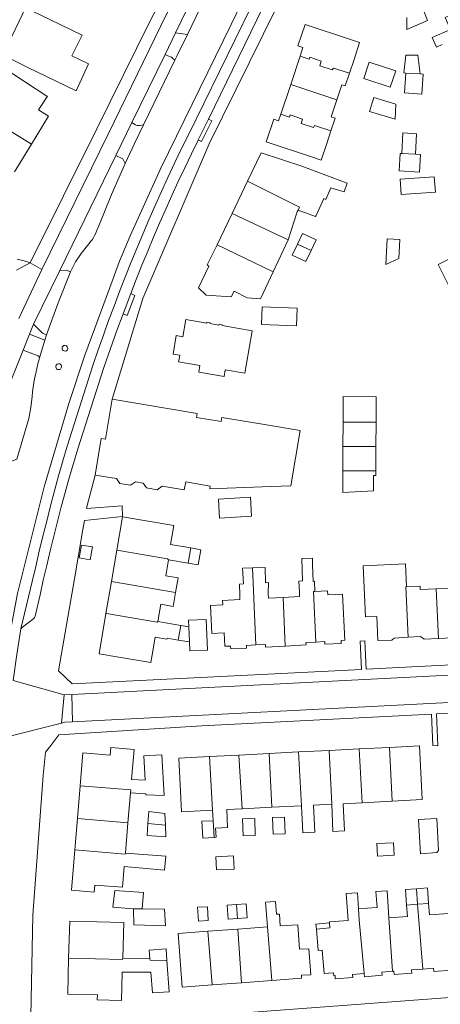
# Model space of a CAD drawing. Header units: metres. Extents: x 89888 to 94270, y 464165 to 468904.
# Tile 214 of 256: x 92012 to 92090, y 466816 to 466998. Entities that reach past the tile are written whole.
import ezdxf

# ---------------------------------------------------------------- set-up
doc = ezdxf.new("R2010")
doc.units = ezdxf.units.M
for name, color, linetype, lineweight in [('B_BEBOUWINGSGRENS_0', 251, 'CONTINUOUS', 13), ('B_LUIFEL_1', 251, 'CONTINUOUS', 13), ('B_TUSSENMUUR_0', 251, 'CONTINUOUS', 13), ('V_WEGGRENS_0', 251, 'CONTINUOUS', 13)]:
    doc.layers.add(name, color=color, linetype=linetype, lineweight=lineweight)

msp = doc.modelspace()

# ---------------------------------------------------------------- linework, layer by layer
at = {"layer": 'B_BEBOUWINGSGRENS_0'}
for p, q in [((92064.31, 466991), (92062.58, 466985.76)), ((92062.58, 466985.76), (92060.76, 466980.26)), ((92011.49, 466969.62), (92014.62, 466974.73)), ((92054.59, 466967.85), (92051.73, 466961.9)), ((92051.73, 466961.9), (92048.95, 466956.11)), ((92059.33, 466951.07), (92062.14, 466957.01)), ((92029.52, 466927.54), (92045.3, 466924.9)), ((92072.29, 466923.25), (92072.26, 466918.75)), ((92078.37, 466918.75), (92078.39, 466923.25)), ((92072.26, 466918.75), (92072.24, 466914.25)), ((92078.35, 466914.25), (92078.37, 466918.75)), ((92031.48, 466905.76), (92030.41, 466899.58)), ((92040.97, 466904.13), (92031.48, 466905.76)), ((92025.5, 466897.8), (92025.91, 466900.18)), ((92030.41, 466899.58), (92029.41, 466893.77)), ((92039.97, 466897.81), (92043.64, 466897.18)), ((92029.41, 466893.77), (92028.4, 466887.9)), ((92042.24, 466885.65), (92038.02, 466886.37)), ((92043.74, 466885.4), (92042.24, 466885.65)), ((92041.79, 466882.95), (92043.85, 466882.62)), ((92075.28, 466862.82), (92069.71, 466862.54)), ((92080.85, 466863.1), (92075.28, 466862.82)), ((92053.01, 466861.69), (92047.55, 466861.42)), ((92058.58, 466861.97), (92053.01, 466861.69)), ((92064.06, 466862.25), (92058.58, 466861.97)), ((92069.71, 466862.54), (92064.06, 466862.25)), ((92023.63, 466856.01), (92023.12, 466849.97)), ((92032.46, 466849.17), (92032.93, 466854.68)), ((92053.59, 466851.74), (92059.08, 466852.02)), ((92059.08, 466852.02), (92064.6, 466852.3)), ((92075.79, 466852.86), (92081.35, 466853.15)), ((92023.12, 466849.97), (92022.63, 466844.15)), ((92048.14, 466851.46), (92048.26, 466849.54)), ((92031.99, 466843.55), (92032.46, 466849.17)), ((92058.29, 466829.89), (92052.8, 466829.49)), ((92069.78, 466830.63), (92069.85, 466829.69)), ((92052.8, 466829.49), (92047.27, 466829.09)), ((92069.85, 466829.69), (92067.35, 466829.46)), ((92036.54, 466824), (92031.5, 466824.12)), ((92048.07, 466819.17), (92053.5, 466819.57)), ((92053.5, 466819.57), (92059.08, 466819.97))]:
    msp.add_line(p, q, dxfattribs=at)
for points in [[(92105.7, 466999.45), (92105.22, 467000.6), (92104.92, 467000.48), (92103.67, 467003.43), (92091.19, 466998.17), (92092.14, 466995.9), (92088.77, 466994.47), (92089.55, 466992.67), (92090.61, 466993.12)], [(92017.99, 466997.78), (92013.5, 466999.96), (92009.78, 466992.07), (92010.26, 466990.72), (92013.85, 466988.97), (92022.86, 466984.58), (92025.14, 466989.56), (92022.11, 466991.03), (92023.98, 466994.85), (92017.99, 466997.78)], [(92084.07, 466998.14), (92084.08, 466995.95), (92087.93, 466997.59), (92086.97, 467000)], [(92073.47, 466987.84), (92074.24, 466990.19), (92075.34, 466993.5), (92073.68, 466994.05), (92065.24, 466996.84), (92063.93, 466992.88), (92064.83, 466992.58), (92064.31, 466991)], [(92086.52, 466987.7), (92086.11, 466991.16), (92083.9, 466991.2), (92083.53, 466987.88), (92083.89, 466987.86)], [(92014.62, 466974.73), (92017.77, 466979.87), (92015.93, 466981.08), (92017.56, 466983.56), (92017.46, 466983.62), (92009.19, 466989.04), (92008.97, 466988.71), (92007.53, 466986.51), (92009.46, 466985.24), (92009.35, 466985.04)], [(92077.11, 466989.91), (92076.09, 466986.86), (92081, 466985.23), (92082.02, 466988.28), (92077.11, 466989.91)], [(92071.12, 466982.92), (92072.04, 466985.69), (92072.68, 466985.48), (92073.47, 466987.84)], [(92083.89, 466987.86), (92083.67, 466984.18), (92086.85, 466983.99)], [(92086.85, 466983.99), (92087.07, 466987.66), (92086.52, 466987.7)], [(92070.04, 466977.17), (92070.83, 466979.55), (92070.09, 466979.79), (92071.12, 466982.92)], [(92081.92, 466979.35), (92082.02, 466982.12), (92077.95, 466983.35), (92077.14, 466980.75), (92081.92, 466979.35)], [(92060.76, 466980.26), (92060.35, 466979.03), (92059.44, 466979.33), (92058.05, 466975.14), (92066.65, 466972.29), (92068.25, 466971.76), (92069.27, 466974.84), (92070.04, 466977.17)], [(92085.66, 466972.84), (92085.89, 466976.64), (92083.35, 466976.79), (92083.13, 466972.97)], [(92064.66, 466970.63), (92057.13, 466973.12), (92054.59, 466967.85)], [(92083.13, 466972.97), (92082.85, 466972.99), (92082.65, 466969.76), (92086.44, 466969.53), (92086.63, 466972.78), (92085.66, 466972.84)], [(92063.95, 466962.5), (92067.2, 466961.33), (92067.28, 466961.49), (92068.71, 466964.63), (92069.06, 466964.46), (92070, 466966.66), (92072.46, 466965.89), (92073.06, 466967.52), (92064.66, 466970.63)], [(92089.36, 466965.84), (92089.16, 466968.65), (92082.83, 466968.21), (92083.03, 466965.39), (92089.36, 466965.84)], [(92062.14, 466957.01), (92063.81, 466962.21), (92063.95, 466962.5)], [(92066.37, 466955.02), (92067.3, 466956.99), (92064.76, 466958.19), (92063.83, 466956.21)], [(92048.95, 466956.11), (92047.15, 466952.37), (92047.46, 466952.16), (92045.53, 466948.15), (92046.93, 466946.75), (92051.59, 466946.44), (92052.1, 466947.49), (92054.53, 466946.25), (92056.97, 466946.09), (92059.33, 466951.07)], [(92063.83, 466956.21), (92062.86, 466954.18), (92065.4, 466952.98), (92066.37, 466955.02)], [(92082.78, 466957.07), (92080.43, 466957.19), (92080.18, 466952.42), (92082.6, 466953.58), (92082.78, 466957.07)], [(92093.54, 466954.26), (92089.88, 466952.46), (92093.37, 466945.39)], [(92057.31, 466944.59), (92057.19, 466941.32), (92063.67, 466941.07), (92063.8, 466944.34), (92057.31, 466944.59)], [(92049.9, 466941.14), (92049.92, 466941.29), (92049.33, 466941.39), (92049.31, 466941.24), (92047.65, 466941.53), (92047.67, 466941.67), (92047.09, 466941.77), (92047.07, 466941.62), (92043.19, 466942.28), (92042.65, 466939.07), (92041.41, 466939.28), (92040.84, 466935.87), (92042.06, 466935.67), (92041.99, 466935.24), (92041.85, 466934.41), (92045.8, 466933.74), (92045.59, 466932.51), (92050.27, 466931.72)], [(92050.27, 466931.72), (92050.48, 466932.95), (92054.11, 466932.34), (92054.36, 466933.78), (92055.45, 466940.2), (92049.9, 466941.14)], [(92026.39, 466913.49), (92027.53, 466920.25), (92028.3, 466920.12), (92029.52, 466927.54)], [(92078.39, 466923.25), (92078.42, 466927.98), (92072.31, 466928.01), (92072.29, 466923.25)], [(92045.3, 466924.9), (92045.18, 466924.15), (92049.7, 466923.4), (92049.83, 466924.15), (92058.1, 466922.76), (92064.33, 466921.72), (92062.62, 466911.51), (92057.32, 466911.31), (92047.61, 466910.96), (92047.69, 466911.43), (92043.16, 466912.22), (92042.9, 466910.73), (92038.83, 466911.44), (92037.87, 466910.78), (92035.92, 466911.1), (92035.28, 466911.99), (92033.84, 466912.22), (92032.92, 466911.6), (92030.97, 466911.93), (92030.33, 466912.83), (92026.39, 466913.49)], [(92072.24, 466914.25), (92072.22, 466910.28), (92077.88, 466910.54), (92077.88, 466913.41), (92078.34, 466913.41), (92078.35, 466914.25)], [(92055.35, 466905.89), (92055.13, 466909.41), (92049.22, 466909.05)], [(92049.22, 466909.05), (92049.44, 466905.52), (92055.35, 466905.89)], [(92044.12, 466900.01), (92040.37, 466900.65), (92040.97, 466904.13)], [(92025.91, 466900.18), (92023.87, 466900.53), (92023.46, 466898.15), (92025.5, 466897.8)], [(92043.64, 466897.18), (92045.48, 466896.86), (92045.97, 466899.68), (92044.12, 466900.01)], [(92041.26, 466891.73), (92041.75, 466894.48), (92039.46, 466894.87), (92039.97, 466897.81)], [(92067.07, 466891.97), (92066.96, 466893.84), (92066.72, 466893.81), (92066.59, 466896.87), (92066.6, 466898.12), (92064.63, 466898.02), (92064.77, 466893.91), (92064.09, 466893.86), (92064.2, 466891.82), (92064.24, 466891), (92061.2, 466890.84)], [(92055.51, 466896.32), (92053.69, 466896.26), (92053.86, 466893.39), (92053.14, 466893.33), (92053.16, 466891.28), (92053.2, 466890.45), (92049.97, 466890.28), (92050.01, 466889.5), (92047.73, 466889.38), (92047.99, 466884.19), (92050.28, 466884.31), (92050.41, 466881.81), (92051.45, 466881.86), (92051.49, 466881.34), (92054.41, 466881.49), (92054.38, 466881.98), (92056.14, 466882.07)], [(92061.2, 466890.84), (92058.45, 466890.7), (92058.41, 466891.55), (92058.47, 466893.58), (92057.9, 466893.52), (92057.89, 466896.41), (92055.51, 466896.32)], [(92084.04, 466892.82), (92083.84, 466897.05), (92076.02, 466896.72), (92076.42, 466887.23), (92078.53, 466887.32), (92078.72, 466882.86), (92081.29, 466882.97), (92081.74, 466883.34), (92084.35, 466883.48)], [(92038.02, 466886.37), (92038.57, 466889.58), (92040.85, 466889.19), (92041.26, 466891.73)], [(92067.24, 466882.59), (92068.9, 466882.67), (92068.93, 466882.18), (92071.94, 466882.34), (92071.92, 466882.89), (92072.62, 466882.92), (92072.18, 466891.46), (92069.46, 466891.32), (92069.42, 466892.09), (92067.07, 466891.97)], [(92089.51, 466892.44), (92086.55, 466892.31), (92086.52, 466892.93), (92084.04, 466892.82)], [(92094.84, 466893.27), (92092.27, 466893.15), (92092.29, 466892.55), (92089.51, 466892.44)], [(92028.4, 466887.9), (92027.12, 466880.43), (92030.8, 466879.8), (92036.69, 466878.79), (92036.94, 466880.24), (92037.5, 466883.49), (92039.68, 466883.11), (92039.71, 466883.3), (92041.79, 466882.95)], [(92043.85, 466882.62), (92043.91, 466880.96), (92047.17, 466881.09), (92046.94, 466886.79), (92043.69, 466886.66), (92043.74, 466885.4)], [(92084.35, 466883.48), (92086.59, 466883.6), (92087.3, 466883.12), (92089.93, 466883.26)], [(92089.93, 466883.26), (92092.39, 466883.39), (92093.04, 466883.93), (92095.24, 466884.04)], [(92056.14, 466882.07), (92057.92, 466882.16), (92057.95, 466881.67), (92061.57, 466881.85)], [(92061.57, 466881.85), (92065.44, 466882.05), (92065.41, 466882.5), (92067.24, 466882.59)], [(92032.93, 466854.68), (92035.79, 466854.53), (92035.8, 466854.34), (92039.18, 466854.18), (92038.71, 466861.7), (92035.44, 466861.52), (92035.64, 466857.04), (92033.14, 466857.14), (92033.61, 466862.72), (92029.29, 466863.08), (92029.17, 466861.65), (92024.15, 466862.07), (92023.63, 466856.01)], [(92081.35, 466853.15), (92086.92, 466853.43), (92086.42, 466863.39), (92080.85, 466863.1)], [(92047.55, 466861.42), (92041.88, 466861.13), (92042.38, 466851.17), (92048.14, 466851.46)], [(92048.44, 466846.46), (92048.77, 466846.48), (92048.69, 466848.13), (92050.92, 466848.26), (92050.75, 466851.59), (92053.59, 466851.74)], [(92064.6, 466852.3), (92064.83, 466847.3), (92067.06, 466847.39), (92066.79, 466852.41), (92070.22, 466852.58)], [(92070.22, 466852.58), (92070.36, 466847.53), (92072.57, 466847.67), (92072.29, 466852.68), (92075.79, 466852.86)], [(92039.39, 466848.72), (92039.27, 466850.9), (92036.32, 466851.21), (92036.16, 466849.02)], [(92055.93, 466849.96), (92053.68, 466849.9), (92053.76, 466846.72), (92056.01, 466846.77), (92055.93, 466849.96)], [(92061.46, 466850.21), (92059.23, 466850.12), (92059.36, 466847.02)], [(92059.36, 466847.02), (92061.58, 466847.11), (92061.46, 466850.21)], [(92086.6, 466843.42), (92089.61, 466843.65), (92089.92, 466844.05), (92089.62, 466849.93), (92086.25, 466849.77), (92086.6, 466843.42)], [(92036.16, 466849.02), (92036.01, 466846.83), (92039.5, 466846.55), (92039.39, 466848.72)], [(92048.26, 466849.54), (92046.17, 466849.44), (92046.34, 466846.32), (92048.44, 466846.46)], [(92081.73, 466843.14), (92081.63, 466845.44), (92078.54, 466845.31), (92078.64, 466843), (92081.73, 466843.14)], [(92022.63, 466844.15), (92022, 466836.67), (92026.21, 466836.31), (92026.32, 466837.64), (92031.45, 466837.21), (92031.77, 466841.05)], [(92031.77, 466841.05), (92039.25, 466840.36), (92039.51, 466842.96), (92031.99, 466843.55)], [(92052.1, 466840.59), (92052, 466843.01), (92048.73, 466842.88)], [(92048.73, 466842.88), (92048.83, 466840.46), (92052.1, 466840.59)], [(92088.09, 466834.21), (92087.89, 466837.1), (92085.86, 466836.96)], [(92035.09, 466833.25), (92035.37, 466836.23), (92030.04, 466836.63), (92029.66, 466833.54), (92033.52, 466833.26)], [(92075.12, 466833.25), (92074.92, 466836.2), (92072.86, 466836.04), (92073.21, 466831.08), (92069.77, 466830.83), (92069.78, 466830.63)], [(92080.74, 466831.59), (92080.42, 466836.57), (92078.33, 466836.42), (92078.56, 466833.48), (92078.49, 466833.48), (92075.12, 466833.25)], [(92085.86, 466836.96), (92083.83, 466836.83), (92084.02, 466833.94)], [(92045.52, 466830.97), (92047.32, 466831.09), (92047.16, 466833.62), (92045.37, 466833.51), (92045.52, 466830.97)], [(92052.57, 466834.05), (92050.8, 466833.92), (92050.99, 466831.34), (92052.76, 466831.47)], [(92052.76, 466831.47), (92054.52, 466831.59), (92054.33, 466834.17), (92052.57, 466834.05)], [(92060.63, 466830.06), (92060.51, 466832.23), (92059.96, 466832.22), (92059.76, 466834.58), (92057.92, 466834.46), (92058.29, 466829.89)], [(92084.02, 466833.94), (92084.17, 466831.83), (92080.74, 466831.59)], [(92091.79, 466832.37), (92088.24, 466832.12), (92088.09, 466834.21)], [(92033.52, 466833.26), (92033.56, 466830.28), (92039.43, 466830.1)], [(92039.43, 466830.1), (92039.22, 466833.15), (92035.09, 466833.25)], [(92031.5, 466824.12), (92031.68, 466830.7), (92021.69, 466830.97), (92021.5, 466824.09)], [(92059.08, 466819.97), (92064.6, 466820.38), (92064.56, 466820.93), (92066.31, 466821.05), (92065.96, 466825.84), (92064.21, 466825.74), (92063.88, 466830.3), (92060.63, 466830.06)], [(92047.27, 466829.09), (92041.78, 466828.69), (92042.51, 466818.76), (92048.07, 466819.17)], [(92067.35, 466829.46), (92067.65, 466825.54), (92068.43, 466825.6), (92068.77, 466821.28), (92070.51, 466821.41), (92070.55, 466820.85), (92070.79, 466820.87), (92070.84, 466820.27), (92074.08, 466820.52), (92074.03, 466821.11), (92076.2, 466821.28)], [(92039.69, 466823.69), (92039.54, 466825.82), (92036.42, 466825.59), (92036.54, 466824)], [(92021.5, 466824.09), (92021.33, 466817.47), (92026.83, 466817.33), (92026.8, 466816.41), (92031.29, 466816.29), (92031.43, 466821.52)], [(92031.43, 466821.52), (92036.72, 466821.5), (92037, 466817.66), (92040.11, 466817.89), (92039.69, 466823.69)], [(92087.03, 466822.09), (92089.04, 466822.25), (92089.1, 466821.65), (92092.34, 466821.89), (92092.28, 466822.49), (92092.52, 466822.51)], [(92076.2, 466821.28), (92076.24, 466820.68), (92079.49, 466820.93), (92079.46, 466821.53), (92081.4, 466821.67)], [(92081.4, 466821.67), (92081.7, 466821.69), (92081.73, 466821.11), (92084.98, 466821.34), (92084.94, 466821.93), (92087.03, 466822.09)]]:
    msp.add_lwpolyline(points, dxfattribs=at)
at = {"layer": 'B_LUIFEL_1'}
for p in [(92069.78, 466830.63), (92069.85, 466829.69)]:
    msp.add_line(p, (92069.78, 466830.63), dxfattribs=at)
msp.add_lwpolyline([(92069.78, 466830.63), (92067.26, 466830.4), (92067.35, 466829.46)], dxfattribs=at)
at = {"layer": 'B_TUSSENMUUR_0'}
for p, q in [((92083.89, 466987.86), (92086.52, 466987.7)), ((92062.58, 466985.76), (92071.12, 466982.92)), ((92006.18, 466979.89), (92014.62, 466974.73)), ((92083.13, 466972.97), (92085.66, 466972.84)), ((92051.73, 466961.9), (92062.14, 466957.01)), ((92048.95, 466956.11), (92059.33, 466951.07)), ((92063.83, 466956.21), (92066.37, 466955.02)), ((92072.29, 466923.25), (92078.39, 466923.25)), ((92072.26, 466918.75), (92078.37, 466918.75)), ((92072.24, 466914.25), (92078.35, 466914.25)), ((92044.12, 466900.01), (92043.64, 466897.18)), ((92055.51, 466896.32), (92056.14, 466882.07)), ((92029.41, 466893.77), (92041.26, 466891.73)), ((92083.9, 466892.82), (92084.35, 466883.48)), ((92084.04, 466892.82), (92083.9, 466892.82)), ((92089.93, 466883.26), (92089.51, 466892.44)), ((92061.57, 466881.85), (92061.2, 466890.84)), ((92042.24, 466885.65), (92041.79, 466882.95)), ((92043.74, 466885.4), (92043.85, 466882.62)), ((92075.28, 466862.82), (92075.79, 466852.86)), ((92080.85, 466863.1), (92081.35, 466853.15)), ((92047.55, 466861.42), (92048.14, 466851.46)), ((92053.01, 466861.69), (92053.59, 466851.74)), ((92058.58, 466861.97), (92059.08, 466852.02)), ((92064.6, 466852.3), (92064.06, 466862.25)), ((92069.71, 466862.54), (92070.22, 466852.58)), ((92023.12, 466849.97), (92032.46, 466849.17)), ((92036.16, 466849.02), (92039.39, 466848.72)), ((92048.26, 466849.54), (92048.44, 466846.46)), ((92085.86, 466836.96), (92086.05, 466834.08)), ((92052.57, 466834.05), (92052.76, 466831.47)), ((92084.02, 466833.94), (92086.05, 466834.08)), ((92088.09, 466834.21), (92086.05, 466834.08)), ((92086.05, 466834.08), (92087.03, 466822.09)), ((92035.09, 466833.25), (92033.52, 466833.26)), ((92058.29, 466829.89), (92059.08, 466819.97)), ((92080.74, 466831.59), (92081.4, 466821.67)), ((92047.27, 466829.09), (92048.07, 466819.17)), ((92052.8, 466829.49), (92053.5, 466819.57))]:
    msp.add_line(p, q, dxfattribs=at)
for points in [[(92064.31, 466991), (92065.98, 466990.43), (92066.1, 466990.78), (92068.24, 466990.05), (92068, 466989.18), (92070.29, 466988.44), (92070.5, 466988.79), (92073.47, 466987.84)], [(92060.76, 466980.26), (92062.35, 466979.71), (92062.49, 466980.14), (92064.77, 466979.33), (92064.51, 466978.55), (92066.8, 466977.82), (92066.96, 466978.19), (92070.04, 466977.17)], [(92054.59, 466967.85), (92064.2, 466963.03), (92063.95, 466962.5)], [(92030.41, 466899.58), (92039.81, 466898.01), (92039.97, 466897.81)], [(92067.07, 466891.97), (92066.8, 466891.95), (92067.24, 466882.59)], [(92038.02, 466886.37), (92037.85, 466886.24), (92028.48, 466887.88), (92028.4, 466887.9)], [(92023.63, 466856.01), (92032.98, 466855.24), (92032.93, 466854.68)], [(92022.63, 466844.15), (92031.97, 466843.36), (92031.99, 466843.55)], [(92075.12, 466833.25), (92075.26, 466831.19), (92076.2, 466821.28)], [(92021.5, 466824.09), (92031.49, 466823.87), (92031.5, 466824.12)], [(92036.54, 466824), (92036.56, 466823.76), (92039.69, 466823.69)]]:
    msp.add_lwpolyline(points, dxfattribs=at)
at = {"layer": 'V_WEGGRENS_0'}
for p, q in [((92041.29, 466995.33), (92039.33, 466991.32)), ((92043.49, 466995.01), (92041.29, 466995.33)), ((92033.18, 466978.7), (92039.33, 466991.32)), ((92041.13, 466990.23), (92035.33, 466978.29)), ((92047.35, 466979.33), (92045.47, 466975.49)), ((92048.01, 466979.03), (92047.35, 466979.33)), ((92033.18, 466978.7), (92030.22, 466972.63)), ((92019.85, 466951.34), (92030.22, 466972.63)), ((92011.87, 466951.41), (92014.35, 466952.77)), ((92016.54, 466951.51), (92014.35, 466952.77)), ((92019.85, 466951.34), (92015, 466941.42)), ((92019.56, 466945.34), (92021.82, 466951.09)), ((92032.98, 466947.06), (92031.58, 466943.32)), ((92033.75, 466946.73), (92032.98, 466947.06)), ((92017.39, 466939.46), (92019.56, 466945.34)), ((92014.24, 466939.53), (92015, 466941.42)), ((92014.24, 466939.53), (92013.07, 466936.59)), ((92017.08, 466938.43), (92014.24, 466939.53)), ((92017.39, 466939.46), (92017.08, 466938.43)), ((92016.11, 466935.16), (92017.08, 466938.43)), ((92031.41, 466907.78), (92024.82, 466907.31)), ((92132.18, 466878.49), (92022.09, 466872.88)), ((92011.2, 466875.45), (92020.66, 466872.81)), ((92022.19, 466867.82), (92152.85, 466874.51)), ((92020.66, 466872.81), (92020.19, 466867.6)), ((92022.09, 466872.88), (92020.66, 466872.81)), ((92022.19, 466867.82), (92022.09, 466872.88)), ((92009.63, 466864.92), (92020.19, 466867.6)), ((92020.19, 466867.6), (92020.8, 466867.75)), ((92020.8, 466867.75), (92022.19, 466867.82))]:
    msp.add_line(p, q, dxfattribs=at)
for points in [[(92072.17, 467039.53), (92071.38, 467037.89), (92064.34, 467023.29), (92051.54, 466996.86), (92038.54, 466970.24), (92032.91, 466957.72), (92030.92, 466953.07), (92029.04, 466947.98), (92026.32, 466940.67), (92024.51, 466935.65), (92021.54, 466926.7), (92016.95, 466911.33), (92012.05, 466891.55), (92010.66, 466884.36), (92009.66, 466878.31), (92008.15, 466868.27), (92007.58, 466864.22)], [(92057.47, 467039.53), (92037.85, 467000), (92036.55, 466997.38), (92026.74, 466977.56), (92014.35, 466952.77)], [(92059.68, 467039.53), (92040.24, 467000), (92038.57, 466996.59), (92028.81, 466976.55), (92016.54, 466951.51)], [(92029.52, 466927.54), (92035.21, 466946.18), (92047.51, 466974.77), (92059.95, 467000), (92061.19, 467002.51), (92076.92, 467032.97), (92080.27, 467039.53)], [(92041.29, 466995.33), (92043.58, 467000), (92046.52, 467005.97)], [(92047.94, 467004.11), (92045.92, 467000), (92043.49, 466995.01)], [(92012.67, 466885.06), (92014.77, 466893.79), (92015.41, 466896.6), (92016.06, 466899.4), (92016.74, 466902.19), (92017.43, 466904.98), (92018.15, 466907.77), (92018.88, 466910.54), (92019.63, 466913.32), (92020.41, 466916.09), (92021.2, 466918.85), (92026.03, 466933.95), (92026.96, 466936.66), (92027.92, 466939.37), (92028.9, 466942.07), (92029.9, 466944.76), (92030.92, 466947.44), (92031.96, 466950.11), (92033.03, 466952.78), (92034.12, 466955.43), (92035.23, 466958.08), (92036.36, 466960.71), (92037.51, 466963.34), (92038.68, 466965.96), (92039.88, 466968.57), (92041.1, 466971.17), (92042.34, 466973.76), (92043.6, 466976.33), (92055.18, 467000)], [(92047.35, 466979.33), (92057.44, 467000), (92057.63, 467000.39)], [(92041.13, 466990.23), (92041.57, 466991.13), (92043.49, 466995.01)], [(92039.33, 466991.32), (92039.88, 466991.06), (92040.52, 466990.8), (92040.73, 466990.65), (92041.13, 466990.23)], [(92031.93, 466971.16), (92033.66, 466974.85), (92035.33, 466978.29)], [(92035.33, 466978.29), (92034.59, 466978.16), (92034.19, 466978.16), (92033.87, 466978.26), (92033.18, 466978.7)], [(92045.47, 466975.49), (92046.11, 466975.2), (92048.01, 466979.03)], [(92032.98, 466947.06), (92034, 466949.68), (92035.05, 466952.3), (92036.12, 466954.9), (92037.21, 466957.5), (92038.32, 466960.09), (92039.45, 466962.67), (92040.61, 466965.24), (92041.78, 466967.8), (92042.98, 466970.35), (92044.2, 466972.9), (92045.44, 466975.43), (92045.47, 466975.49)], [(92030.22, 466972.63), (92031.51, 466971.98), (92031.93, 466971.16)], [(92031.93, 466971.16), (92029.45, 466965.39), (92027.07, 466959.57), (92026.68, 466958.63), (92026.5, 466958.22), (92026.29, 466957.82), (92026.07, 466957.42), (92025.82, 466957.04), (92025.56, 466956.68), (92025.28, 466956.33), (92024.98, 466955.99), (92023.82, 466954.49), (92022.76, 466952.92), (92021.82, 466951.09)], [(92014.35, 466952.77), (92013.24, 466953.14), (92011.96, 466953.44)], [(92012.3, 466942.48), (92012.68, 466943.41), (92016.54, 466951.51)], [(92021.82, 466951.09), (92021.1, 466951.38), (92019.85, 466951.34)], [(92031.58, 466943.32), (92032.33, 466943.01), (92033.75, 466946.73)], [(92012.67, 466885.06), (92012.93, 466885.35), (92015.03, 466886.94), (92015.19, 466887.14), (92015.28, 466887.36), (92016.2, 466891.35), (92016.8, 466894.07), (92017.43, 466896.78), (92018.08, 466899.49), (92018.75, 466902.2), (92019.44, 466904.9), (92020.14, 466907.59), (92020.87, 466910.28), (92021.62, 466912.96), (92022.38, 466915.64), (92023.17, 466918.32), (92028.03, 466933.38), (92030.43, 466940.25), (92031.58, 466943.32)], [(92015, 466941.42), (92016.67, 466939.77), (92017.39, 466939.46)], [(92021.31, 466937.08), (92021.25, 466937.24), (92021.13, 466937.38), (92021.03, 466937.42), (92020.82, 466937.45), (92020.63, 466937.43), (92020.53, 466937.39), (92020.42, 466937.3), (92020.32, 466937.16), (92020.28, 466937.04), (92020.28, 466936.83), (92020.38, 466936.63), (92020.49, 466936.52), (92020.68, 466936.45), (92020.93, 466936.44), (92021.09, 466936.5), (92021.2, 466936.59), (92021.27, 466936.69), (92021.33, 466936.88), (92021.31, 466937.08)], [(92011.88, 466916.44), (92010.44, 466915.85), (92008.94, 466915.65), (92006.76, 466916.2), (92010.49, 466930.12), (92013.07, 466936.59)], [(92013.07, 466936.59), (92015.86, 466935.53), (92015.94, 466935.5), (92016.01, 466935.46), (92016.06, 466935.39), (92016.1, 466935.32), (92016.12, 466935.24), (92016.11, 466935.16)], [(92016.11, 466935.16), (92016.05, 466934.93), (92015.81, 466934.08), (92015.59, 466933.23), (92015.4, 466932.37), (92015.22, 466931.51), (92015.06, 466930.64), (92014.93, 466929.77), (92014.81, 466928.89), (92014.72, 466928.02), (92014.51, 466925.97), (92014.14, 466923.96), (92011.88, 466916.44)], [(92020.16, 466933.69), (92020.12, 466933.8), (92020.01, 466933.98), (92019.84, 466934.07), (92019.61, 466934.08), (92019.36, 466934.01), (92019.25, 466933.91), (92019.18, 466933.82), (92019.12, 466933.68), (92019.1, 466933.49), (92019.16, 466933.28), (92019.25, 466933.14), (92019.44, 466933.03), (92019.66, 466932.99), (92019.84, 466933.01), (92019.96, 466933.08), (92020.08, 466933.21), (92020.13, 466933.35), (92020.16, 466933.49), (92020.16, 466933.69)], [(92024.82, 466907.31), (92024.92, 466907.87), (92026.39, 466913.49)], [(92024.43, 466905.05), (92031.48, 466905.85), (92031.41, 466907.78)], [(92019.59, 466877.27), (92022.55, 466894.26), (92024.15, 466903.44), (92024.43, 466905.05)], [(92011.2, 466875.45), (92011.91, 466880.26), (92012.57, 466884.68), (92012.67, 466885.06)], [(92076.52, 466877.57), (92076.31, 466882.79), (92075.46, 466882.74), (92075.7, 466877.53)], [(92130.42, 466880.36), (92095.9, 466878.55), (92076.52, 466877.57)], [(92075.7, 466877.53), (92048.45, 466876.14), (92022.14, 466874.86), (92019.59, 466877.27)], [(92089.57, 466869.28), (92107.31, 466870.17), (92158.88, 466872.86), (92161.21, 466872.02)], [(92019.69, 466865.43), (92046.13, 466867.09), (92088.65, 466869.23)], [(92088.65, 466869.23), (92088.9, 466863.46), (92089.79, 466863.38), (92089.57, 466869.28)], [(92017.3, 466811.21), (92014.51, 466813.38), (92014.85, 466832.06), (92016.77, 466857.87), (92017.21, 466862.2), (92018.19, 466863.47), (92019.69, 466865.43)], [(92178.61, 466825.54), (92176.38, 466823.22), (92166.95, 466822.5), (92132.96, 466819.87), (92088.71, 466816.57), (92052.4, 466813.85), (92017.3, 466811.21)]]:
    msp.add_lwpolyline(points, dxfattribs=at)

doc.saveas('drawing.dxf')
